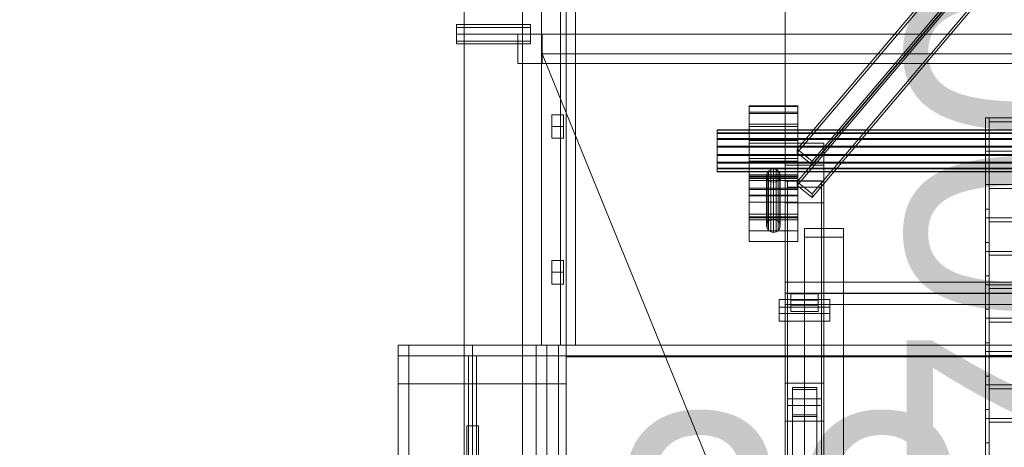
# Model space of a CAD drawing. Header units: millimetres. Extents: x -3490 to 61924, y -72580 to 6847.
# Tile 56 of 171: x -2287 to -1274, y -32805 to -32365. Entities that reach past the tile are written whole.
import ezdxf

# ---------------------------------------------------------------- set-up
doc = ezdxf.new("R2010")
doc.units = ezdxf.units.MM
for name, color, linetype, lineweight in [('COTAS_O', 1, 'Continuous', 0), ('COTAS_P', 1, 'Continuous', 0), ('frontal_C03', 7, 'Continuous', 0), ('frontal_C03-dry', 7, 'Continuous', 0), ('frontal_dosificador', 7, 'Continuous', 0), ('frontal_tolva', 7, 'Continuous', 0)]:
    doc.layers.add(name, color=color, linetype=linetype, lineweight=lineweight)
doc.dimstyles.new('R19_100', dxfattribs={"dimtxt": 250, "dimasz": 150, "dimexe": 150, "dimexo": 80, "dimgap": 100, "dimtad": 1, "dimtih": 1, "dimtoh": 1, "dimdsep": 46, "dimcen": 0.09, "dimadec": 0, "dimazin": 0, "dimtfac": 1, "dimtdec": 4, "dimtofl": 0, "dimtmove": 0, "dimatfit": 3, "dimfxl": 1, "dimtolj": 1, "dimtzin": 0, "dimarcsym": 0})

# ---------------------------------------------------------------- blocks, each defined once
blk = doc.blocks.new('DIM_R29_55')
at = {"layer": 'COTAS_P'}
for p, q in [((-3300, -33120), (-3150, -33075)), ((-60, -33120), (-210, -33075)), ((-3300, -34020), (-3300, -33120)), ((-3300, -33120), (-60, -33120)), ((-3300, -33120), (-3150, -33165)), ((-60, -33120), (-210, -33165)), ((-60, -34020), (-60, -33120))]:
    blk.add_line(p, q, dxfattribs=at)
blk.add_text('3240 P', height=250, dxfattribs=at).set_placement((-1680, -33020))
blk = doc.blocks.new('DIM_R29_56')
at = {"layer": 'COTAS_O'}
for p, q in [((-1725, -31700), (-1025, -31700)), ((-1025, -31700), (-1070, -31850)), ((-1025, -34400), (-1025, -31700)), ((-1025, -31700), (-980, -31850)), ((-1025, -34400), (-1070, -34250)), ((-1025, -34400), (-980, -34250)), ((-1725, -34400), (-1025, -34400))]:
    blk.add_line(p, q, dxfattribs=at)
blk.add_text('2700 O', height=250, rotation=90, dxfattribs=at).set_placement((-1125, -33050))

msp = doc.modelspace()

# ---------------------------------------------------------------- linework, layer by layer
at = {"layer": 'frontal_C03'}
for p, q in [((-1487.71, -32498.309), (-1297.71, -32274.184)), ((-1297.71, -32277.777), (-1487.71, -32501.902)), ((-1472.29, -32510.721), (-1282.29, -32286.596)), ((-1472.29, -32514.314), (-1282.29, -32290.189)), ((-1500, -34875.113), (-1500, -32314.944)), ((-1487.71, -32531.995), (-1297.71, -32307.87)), ((-1297.71, -32311.463), (-1487.71, -32535.588)), ((-1500, -32318.841), (-1500, -34879.011)), ((-1472.29, -32544.407), (-1282.29, -32320.282)), ((-1472.29, -32548.001), (-1282.29, -32323.876)), ((-1537, -32460.151), (-1537, -32453.648)), ((-1537, -32453.648), (-1537, -32454.201)), ((-1487, -32453.648), (-1537, -32453.648)), ((-1537, -32454.201), (-1537, -32461.726)), ((-1487, -32454.201), (-1537, -32454.201)), ((-1487, -32454.201), (-1487, -32453.648)), ((-1487, -32453.648), (-1487, -32460.151)), ((-1487, -32461.726), (-1487, -32454.201)), ((-1537, -32472.722), (-1537, -32460.151)), ((-1487, -32460.151), (-1537, -32460.151)), ((-1537, -32461.726), (-1537, -32475.078)), ((-1487, -32461.726), (-1537, -32461.726)), ((-1487, -32460.151), (-1487, -32472.722)), ((-1487, -32475.078), (-1487, -32461.726)), ((-1570, -32481.347), (-1570, -32478.303)), ((-1570, -32478.303), (-1570, -32478.562)), ((1570, -32478.303), (-1570, -32478.303)), ((-1570, -32478.562), (-1570, -32482.085)), ((1570, -32478.562), (-1570, -32478.562)), ((-1537, -32489.445), (-1537, -32472.722)), ((-1487, -32472.722), (-1537, -32472.722)), ((-1537, -32475.078), (-1537, -32492.225)), ((-1487, -32475.078), (-1537, -32475.078)), ((-1487, -32472.722), (-1487, -32489.445)), ((-1487, -32492.225), (-1487, -32475.078)), ((-1570, -32487.231), (-1570, -32481.347)), ((1570, -32481.347), (-1570, -32481.347)), ((-1570, -32482.085), (-1570, -32488.335)), ((1570, -32482.085), (-1570, -32482.085)), ((-1570, -32495.059), (-1570, -32487.231)), ((1570, -32487.231), (-1570, -32487.231)), ((-1570, -32488.335), (-1570, -32496.361)), ((1570, -32488.335), (-1570, -32488.335)), ((-1570, -32503.639), (-1570, -32495.059)), ((-1570, -32495.059), (1570, -32495.059)), ((-1570, -32496.361), (-1570, -32504.941)), ((1570, -32496.361), (-1570, -32496.361)), ((-1537, -32507.775), (-1537, -32489.445)), ((-1537, -32489.445), (-1487, -32489.445)), ((-1537, -32492.225), (-1537, -32510.555)), ((-1487, -32492.225), (-1537, -32492.225)), ((-1460, -32492.159), (-1500, -32492.159)), ((-1500, -32492.159), (-1500, -32531.137)), ((-1500, -32514.617), (-1500, -32492.159)), ((-1472.29, -32510.721), (-1487.71, -32498.309)), ((-1487.71, -32498.309), (-1487.71, -32501.902)), ((-1487, -32489.445), (-1487, -32507.775)), ((-1487, -32510.555), (-1487, -32492.225)), ((-1460, -32531.137), (-1460, -32492.159)), ((-1460, -32492.159), (-1460, -32514.617)), ((-1570, -32511.665), (-1570, -32503.639)), ((1570, -32503.639), (-1570, -32503.639)), ((-1570, -32504.941), (-1570, -32512.769)), ((1570, -32504.941), (-1570, -32504.941)), ((-1537, -32524.922), (-1537, -32507.775)), ((-1487, -32507.775), (-1537, -32507.775)), ((-1487.71, -32501.902), (-1472.29, -32514.314)), ((-1487, -32507.775), (-1487, -32524.922)), ((-1570, -32517.915), (-1570, -32511.665)), ((1570, -32511.665), (-1570, -32511.665)), ((-1570, -32512.769), (-1570, -32518.653)), ((1570, -32512.769), (-1570, -32512.769)), ((-1570, -32521.438), (-1570, -32517.915)), ((1570, -32517.915), (-1570, -32517.915)), ((-1570, -32518.653), (-1570, -32521.697)), ((1570, -32518.653), (-1570, -32518.653)), ((-1537, -32510.555), (-1537, -32527.278)), ((-1487, -32510.555), (-1537, -32510.555)), ((-1537, -32567.792), (-1537, -32511.648)), ((-1537, -32511.648), (-1487, -32511.648)), ((-1537, -32526.265), (-1537, -32511.648)), ((-1514.679, -32519.202), (-1516.95, -32520.68)), ((-1512, -32518.682), (-1514.679, -32519.202)), ((-1514.679, -32570.854), (-1514.679, -32519.202)), ((-1509.321, -32519.202), (-1512, -32518.682)), ((-1512, -32570.335), (-1512, -32518.682)), ((-1507.05, -32520.68), (-1509.321, -32519.202)), ((-1509.321, -32570.854), (-1509.321, -32519.202)), ((-1460, -32514.617), (-1500, -32514.617)), ((-1500, -32514.617), (-1500, -32553.595)), ((-1500, -32739.193), (-1500, -32514.617)), ((-1487, -32527.278), (-1487, -32510.555)), ((-1487, -32511.648), (-1487, -32567.792)), ((-1487, -32511.648), (-1487, -32526.265)), ((-1472.29, -32514.314), (-1472.29, -32510.721)), ((-1460, -32553.595), (-1460, -32514.617)), ((-1460, -32514.617), (-1460, -32739.193)), ((-1570, -32521.697), (-1570, -32521.438)), ((1570, -32521.438), (-1570, -32521.438)), ((1570, -32521.697), (-1570, -32521.697)), ((-1537, -32565.037), (-1537, -32524.613)), ((-1537, -32524.613), (-1487, -32524.613)), ((-1537, -32530.46), (-1537, -32524.613)), ((-1537, -32538.274), (-1537, -32524.922)), ((-1487, -32524.922), (-1537, -32524.922)), ((-1487, -32526.265), (-1537, -32526.265)), ((-1537, -32526.265), (-1537, -32582.409)), ((-1537, -32527.278), (-1537, -32539.849)), ((-1487, -32527.278), (-1537, -32527.278)), ((-1537, -32568.935), (-1537, -32528.511)), ((-1537, -32528.511), (-1487, -32528.511)), ((-1537, -32552.872), (-1537, -32528.511)), ((-1518.467, -32522.893), (-1519, -32525.504)), ((-1519, -32525.504), (-1518.467, -32528.114)), ((-1519, -32577.156), (-1519, -32525.504)), ((-1516.95, -32520.68), (-1518.467, -32522.893)), ((-1518.467, -32574.546), (-1518.467, -32522.893)), ((-1518.467, -32528.114), (-1516.95, -32530.327)), ((-1518.467, -32579.767), (-1518.467, -32528.114)), ((-1516.95, -32572.333), (-1516.95, -32520.68)), ((-1505.533, -32522.893), (-1507.05, -32520.68)), ((-1507.05, -32572.333), (-1507.05, -32520.68)), ((-1507.05, -32530.327), (-1505.533, -32528.114)), ((-1505, -32525.504), (-1505.533, -32522.893)), ((-1505.533, -32574.546), (-1505.533, -32522.893)), ((-1505.533, -32528.114), (-1505, -32525.504)), ((-1505.533, -32579.767), (-1505.533, -32528.114)), ((-1505, -32525.504), (-1505, -32577.156)), ((-1487, -32524.613), (-1487, -32565.037)), ((-1487, -32524.613), (-1487, -32530.46)), ((-1487, -32524.922), (-1487, -32538.274)), ((-1487, -32582.409), (-1487, -32526.265)), ((-1487, -32539.849), (-1487, -32527.278)), ((-1487, -32528.511), (-1487, -32568.935)), ((-1487, -32528.511), (-1487, -32552.872)), ((-1487, -32530.46), (-1537, -32530.46)), ((-1537, -32530.46), (-1537, -32570.884)), ((-1537, -32545.799), (-1537, -32538.274)), ((-1487, -32538.274), (-1537, -32538.274)), ((-1516.95, -32530.327), (-1514.679, -32531.806)), ((-1516.95, -32581.98), (-1516.95, -32530.327)), ((-1514.679, -32531.806), (-1512, -32532.325)), ((-1514.679, -32583.458), (-1514.679, -32531.806)), ((-1512, -32532.325), (-1509.321, -32531.806)), ((-1512, -32583.977), (-1512, -32532.325)), ((-1509.321, -32531.806), (-1507.05, -32530.327)), ((-1509.321, -32583.458), (-1509.321, -32531.806)), ((-1507.05, -32581.98), (-1507.05, -32530.327)), ((-1500, -32531.137), (-1460, -32531.137)), ((-1500, -32553.595), (-1500, -32531.137)), ((-1497.5, -32537.475), (-1497.5, -32530.737)), ((-1497.5, -32530.737), (-1462.5, -32530.737)), ((-1497.5, -32856.206), (-1497.5, -32530.737)), ((-1462.5, -32537.475), (-1497.5, -32537.475)), ((-1497.5, -32862.943), (-1497.5, -32537.475)), ((-1472.29, -32544.407), (-1487.71, -32531.995)), ((-1487.71, -32531.995), (-1487.71, -32535.588)), ((-1487.71, -32535.588), (-1472.29, -32548.001)), ((-1487, -32570.884), (-1487, -32530.46)), ((-1487, -32538.274), (-1487, -32545.799)), ((-1462.5, -32530.737), (-1462.5, -32537.475)), ((-1462.5, -32530.737), (-1462.5, -32856.206)), ((-1462.5, -32862.943), (-1462.5, -32537.475)), ((-1460, -32553.595), (-1460, -32531.137)), ((-1537, -32539.849), (-1537, -32546.352)), ((-1487, -32539.849), (-1537, -32539.849)), ((-1537, -32546.352), (-1537, -32545.799)), ((-1487, -32545.799), (-1537, -32545.799)), ((-1487, -32546.352), (-1537, -32546.352)), ((-1487, -32546.352), (-1487, -32539.849)), ((-1487, -32545.799), (-1487, -32546.352)), ((-1472.29, -32548.001), (-1472.29, -32544.407)), ((-1487, -32552.872), (-1537, -32552.872)), ((-1537, -32552.872), (-1537, -32593.296)), ((-1500, -32553.595), (-1460, -32553.595)), ((-1500, -32778.171), (-1500, -32553.595)), ((-1487, -32593.296), (-1487, -32552.872)), ((-1460, -32778.171), (-1460, -32553.595)), ((-1487, -32565.037), (-1537, -32565.037)), ((-1537, -32565.037), (-1537, -32570.884)), ((-1487, -32567.792), (-1537, -32567.792)), ((-1537, -32567.792), (-1537, -32582.409)), ((-1487, -32568.935), (-1537, -32568.935)), ((-1537, -32568.935), (-1537, -32593.296)), ((-1487, -32570.884), (-1487, -32565.037)), ((-1487, -32582.409), (-1487, -32567.792)), ((-1487, -32593.296), (-1487, -32568.935)), ((-1537, -32570.884), (-1487, -32570.884)), ((-1519, -32577.156), (-1518.467, -32574.546)), ((-1518.467, -32579.767), (-1519, -32577.156)), ((-1518.467, -32574.546), (-1516.95, -32572.333)), ((-1516.95, -32581.98), (-1518.467, -32579.767)), ((-1516.95, -32572.333), (-1514.679, -32570.854)), ((-1514.679, -32570.854), (-1512, -32570.335)), ((-1512, -32570.335), (-1509.321, -32570.854)), ((-1509.321, -32570.854), (-1507.05, -32572.333)), ((-1507.05, -32572.333), (-1505.533, -32574.546)), ((-1505.533, -32579.767), (-1507.05, -32581.98)), ((-1505.533, -32574.546), (-1505, -32577.156)), ((-1505, -32577.156), (-1505.533, -32579.767)), ((-1480, -32588.927), (-1480, -32579.944)), ((-1480, -32579.944), (-1440, -32579.944)), ((-1480, -32926.85), (-1480, -32579.944)), ((-1440, -32579.944), (-1440, -32588.927)), ((-1440, -32579.944), (-1440, -32926.85)), ((-1537, -32582.409), (-1487, -32582.409)), ((-1514.679, -32583.458), (-1516.95, -32581.98)), ((-1512, -32583.977), (-1514.679, -32583.458)), ((-1509.321, -32583.458), (-1512, -32583.977)), ((-1507.05, -32581.98), (-1509.321, -32583.458)), ((-1440, -32588.927), (-1480, -32588.927)), ((-1480, -32588.927), (-1480, -32935.833)), ((-1440, -32935.833), (-1440, -32588.927)), ((-1537, -32593.296), (-1487, -32593.296)), ((-1500, -32646.426), (-1500, -32635.017)), ((-1500, -32635.017), (1500, -32635.017)), ((-1500, -32646.711), (-1500, -32635.017)), ((1500, -32646.426), (-1500, -32646.426)), ((-1500, -32646.426), (-1500, -32658.119)), ((1500, -32646.711), (-1500, -32646.711)), ((-1500, -32646.711), (-1500, -32658.119)), ((-1494, -32653.835), (-1494, -32647.097)), ((-1494, -32647.097), (-1466, -32647.097)), ((-1494, -32658.791), (-1494, -32647.097)), ((-1466, -32647.097), (-1466, -32653.835)), ((-1466, -32647.097), (-1466, -32658.791)), ((-1506, -32667.397), (-1506, -32653.024)), ((-1506, -32653.024), (-1454, -32653.024)), ((-1506, -32660.82), (-1506, -32653.024)), ((-1454, -32660.82), (-1506, -32660.82)), ((-1506, -32660.82), (-1506, -32675.193)), ((-1500, -32658.119), (1500, -32658.119)), ((-1466, -32653.835), (-1494, -32653.835)), ((-1494, -32653.835), (-1494, -32665.528)), ((-1466, -32658.791), (-1494, -32658.791)), ((-1494, -32658.791), (-1494, -32665.528)), ((-1466, -32665.528), (-1466, -32653.835)), ((-1466, -32665.528), (-1466, -32658.791)), ((-1454, -32653.024), (-1454, -32667.397)), ((-1454, -32653.024), (-1454, -32660.82)), ((-1454, -32675.193), (-1454, -32660.82)), ((-1454, -32667.397), (-1506, -32667.397)), ((-1506, -32667.397), (-1506, -32675.193)), ((-1494, -32665.528), (-1466, -32665.528)), ((-1454, -32675.193), (-1454, -32667.397)), ((-1506, -32675.193), (-1454, -32675.193)), ((-1460, -32739.193), (-1500, -32739.193)), ((-1500, -32739.193), (-1500, -32778.171)), ((-1500, -33008.685), (-1500, -32739.193)), ((-1460, -32778.171), (-1460, -32739.193)), ((-1460, -32739.193), (-1460, -33008.685)), ((-1492.5, -32773.613), (-1492.5, -32743.751)), ((-1492.5, -32743.751), (-1467.5, -32743.751)), ((-1492.5, -32743.751), (-1492.5, -32844.643)), ((-1467.5, -32745.504), (-1492.5, -32745.504)), ((-1492.5, -32745.504), (-1492.5, -32771.861)), ((-1492.5, -33340.464), (-1492.5, -32745.504)), ((-1467.5, -32743.751), (-1467.5, -32773.613)), ((-1467.5, -32844.643), (-1467.5, -32743.751)), ((-1467.5, -32771.861), (-1467.5, -32745.504)), ((-1467.5, -32745.504), (-1467.5, -33340.464)), ((-1497.5, -32762.051), (-1497.5, -32755.314)), ((-1497.5, -32755.314), (-1462.5, -32755.314)), ((-1497.5, -33080.782), (-1497.5, -32755.314)), ((-1462.5, -32762.051), (-1497.5, -32762.051)), ((-1497.5, -33087.519), (-1497.5, -32762.051)), ((-1462.5, -32755.314), (-1462.5, -32762.051)), ((-1462.5, -32755.314), (-1462.5, -33080.782)), ((-1462.5, -33087.519), (-1462.5, -32762.051)), ((-1492.5, -32771.861), (-1467.5, -32771.861)), ((-1492.5, -33366.821), (-1492.5, -32771.861)), ((-1467.5, -33366.821), (-1467.5, -32771.861)), ((-1500, -32778.171), (-1460, -32778.171)), ((-1500, -33047.663), (-1500, -32778.171)), ((-1467.5, -32773.613), (-1492.5, -32773.613)), ((-1492.5, -32773.613), (-1492.5, -32874.506)), ((-1467.5, -32773.613), (-1467.5, -32874.506)), ((-1460, -33047.663), (-1460, -32778.171))]:
    msp.add_line(p, q, dxfattribs=at)
at = {"layer": 'frontal_C03-dry'}
for p, q in [((-1294, -32466), (-1294, -32500.375)), ((-1294, -32560), (-1294, -32466)), ((-1294, -32466), (-1290, -32466)), ((-1290, -32500.375), (-1290, -32466)), ((-1290, -32466), (1290, -32466)), ((-1290, -32470), (-1290, -32466)), ((-1290, -32466), (-1290, -32560)), ((-1290, -32470), (-1290, -32504.375)), ((1290, -32470), (-1290, -32470)), ((-1294, -32500.375), (-1294, -32594.375)), ((-1294, -32500.375), (-1290, -32500.375)), ((-1294, -32500.375), (-1294, -32534.75)), ((1290, -32500.375), (-1290, -32500.375)), ((-1290, -32500.375), (-1290, -32504.375)), ((-1290, -32594.375), (-1290, -32500.375)), ((-1290, -32534.75), (-1290, -32500.375)), ((-1290, -32504.375), (1290, -32504.375)), ((-1290, -32504.375), (-1290, -32538.75)), ((-1294, -32534.75), (-1294, -32628.75)), ((-1294, -32534.75), (-1290, -32534.75)), ((-1294, -32534.75), (-1294, -32569.125)), ((1290, -32534.75), (-1290, -32534.75)), ((-1290, -32534.75), (-1290, -32538.75)), ((-1290, -32628.75), (-1290, -32534.75)), ((-1290, -32569.125), (-1290, -32534.75)), ((-1290, -32538.75), (1290, -32538.75)), ((-1290, -32538.75), (-1290, -32573.125)), ((-1294, -32594.375), (-1294, -32560)), ((-1290, -32560), (-1294, -32560)), ((-1294, -32569.125), (-1294, -32663.125)), ((-1294, -32569.125), (-1290, -32569.125)), ((-1294, -32569.125), (-1294, -32603.5)), ((-1290, -32560), (-1290, -32594.375)), ((1290, -32569.125), (-1290, -32569.125)), ((-1290, -32569.125), (-1290, -32573.125)), ((-1290, -32663.125), (-1290, -32569.125)), ((-1290, -32603.5), (-1290, -32569.125)), ((-1290, -32573.125), (1290, -32573.125)), ((-1290, -32573.125), (-1290, -32607.5)), ((-1294, -32594.375), (-1290, -32594.375)), ((-1294, -32628.75), (-1294, -32594.375)), ((-1290, -32594.375), (-1290, -32628.75)), ((-1294, -32603.5), (-1294, -32697.5)), ((-1294, -32603.5), (-1290, -32603.5)), ((-1294, -32603.5), (-1294, -32637.875)), ((1290, -32603.5), (-1290, -32603.5)), ((-1290, -32603.5), (-1290, -32607.5)), ((-1290, -32697.5), (-1290, -32603.5)), ((-1290, -32637.875), (-1290, -32603.5)), ((-1290, -32607.5), (1290, -32607.5)), ((-1290, -32607.5), (-1290, -32641.875)), ((-1294, -32628.75), (-1290, -32628.75)), ((-1294, -32663.125), (-1294, -32628.75)), ((-1290, -32628.75), (-1290, -32663.125)), ((-1294, -32637.875), (-1294, -32731.875)), ((-1294, -32637.875), (-1290, -32637.875)), ((-1294, -32637.875), (-1294, -32672.25)), ((1290, -32637.875), (-1290, -32637.875)), ((-1290, -32637.875), (-1290, -32641.875)), ((-1290, -32731.875), (-1290, -32637.875)), ((-1290, -32672.25), (-1290, -32637.875)), ((-1290, -32641.875), (1290, -32641.875)), ((-1290, -32641.875), (-1290, -32676.25)), ((-1294, -32663.125), (-1290, -32663.125)), ((-1294, -32697.5), (-1294, -32663.125)), ((-1290, -32663.125), (-1290, -32697.5)), ((-1294, -32672.25), (-1294, -32766.25)), ((-1294, -32672.25), (-1290, -32672.25)), ((-1294, -32672.25), (-1294, -32706.625)), ((1290, -32672.25), (-1290, -32672.25)), ((-1290, -32672.25), (-1290, -32676.25)), ((-1290, -32766.25), (-1290, -32672.25)), ((-1290, -32706.625), (-1290, -32672.25)), ((-1290, -32676.25), (1290, -32676.25)), ((-1290, -32676.25), (-1290, -32710.625)), ((-1294, -32697.5), (-1290, -32697.5)), ((-1294, -32731.875), (-1294, -32697.5)), ((-1290, -32697.5), (-1290, -32731.875)), ((-1294, -32706.625), (-1294, -32800.625)), ((-1294, -32706.625), (-1290, -32706.625)), ((-1294, -32706.625), (-1294, -32741)), ((1290, -32706.625), (-1290, -32706.625)), ((-1290, -32706.625), (-1290, -32710.625)), ((-1290, -32800.625), (-1290, -32706.625)), ((-1290, -32741), (-1290, -32706.625)), ((-1290, -32710.625), (1290, -32710.625)), ((-1290, -32710.625), (-1290, -32745)), ((-1294, -32731.875), (-1290, -32731.875)), ((-1294, -32766.25), (-1294, -32731.875)), ((-1290, -32731.875), (-1290, -32766.25)), ((-1294, -32741), (-1294, -32835)), ((-1294, -32741), (-1290, -32741)), ((-1294, -32741), (-1294, -32775.375)), ((1290, -32741), (-1290, -32741)), ((-1290, -32741), (-1290, -32745)), ((-1290, -32835), (-1290, -32741)), ((-1290, -32775.375), (-1290, -32741)), ((-1290, -32745), (1290, -32745)), ((-1290, -32745), (-1290, -32779.375)), ((-1294, -32766.25), (-1290, -32766.25)), ((-1294, -32800.625), (-1294, -32766.25)), ((-1290, -32766.25), (-1290, -32800.625)), ((-1294, -32775.375), (-1294, -32869.375)), ((-1294, -32775.375), (-1290, -32775.375)), ((-1294, -32775.375), (-1294, -32809.75)), ((1290, -32775.375), (-1290, -32775.375)), ((-1290, -32775.375), (-1290, -32779.375)), ((-1290, -32869.375), (-1290, -32775.375)), ((-1290, -32809.75), (-1290, -32775.375)), ((-1290, -32779.375), (1290, -32779.375)), ((-1290, -32779.375), (-1290, -32813.75)), ((-1294, -32800.625), (-1290, -32800.625)), ((-1294, -32835), (-1294, -32800.625)), ((-1290, -32800.625), (-1290, -32835))]:
    msp.add_line(p, q, dxfattribs=at)
at = {"layer": 'frontal_dosificador'}
for p, q in [((-1830, -34880), (-1830, -32340)), ((-1770, -34880), (-1770, -32340)), ((-1838, -32372.929), (-1838, -32370)), ((-1762, -32370), (-1838, -32370)), ((-1838, -32380), (-1838, -32372.929)), ((-1762, -32372.929), (-1838, -32372.929)), ((-1762, -32372.929), (-1762, -32370)), ((-1762, -32380), (-1762, -32372.929)), ((-1838, -32380), (-1838, -32387.071)), ((-1838, -32380), (-1762, -32380)), ((-1838, -32387.071), (-1838, -32390)), ((-1762, -32387.071), (-1838, -32387.071)), ((-1750, -32380), (-1775, -32380)), ((-1775, -32410), (-1775, -32380)), ((-1762, -32387.071), (-1762, -32380)), ((-1762, -32387.071), (-1762, -32390)), ((-1750, -32410), (-1750, -32380)), ((-250, -32380), (-1750, -32380)), ((-1762, -32390), (-1838, -32390)), ((-1180, -33800), (-1750, -32400)), ((-1750, -32400), (-250, -32400)), ((-1750, -32410), (-1775, -32410)), ((-250, -32410), (-1750, -32410))]:
    msp.add_line(p, q, dxfattribs=at)
at = {"layer": 'frontal_tolva'}
for p, q in [((-1731, -32700), (-1731, -31700)), ((-1725, -32700), (-1725, -31700)), ((-1750.5, -32700), (-1750.5, -31730)), ((-1715.5, -32700), (-1715.5, -31730)), ((-1740, -32475), (-1740, -32462.876)), ((-1728, -32462.876), (-1740, -32462.876)), ((-1728, -32475), (-1728, -32462.876)), ((-1740, -32475), (-1740, -32487.124)), ((-1740, -32475), (-1728, -32475)), ((-1728, -32487.124), (-1728, -32475)), ((-1728, -32487.124), (-1740, -32487.124)), ((-1740, -32625), (-1740, -32612.876)), ((-1728, -32612.876), (-1740, -32612.876)), ((-1728, -32625), (-1728, -32612.876)), ((-1740, -32625), (-1740, -32637.124)), ((-1740, -32625), (-1728, -32625)), ((-1728, -32637.124), (-1728, -32625)), ((-1728, -32637.124), (-1740, -32637.124)), ((-1898, -35980), (-1898, -32700)), ((-1898, -32700), (-1887, -32700)), ((-1898, -32700), (-1745, -32700)), ((-1898, -32711), (-1898, -32700)), ((-1725, -32700), (-1898, -32700)), ((-1898, -32740), (-1898, -32700)), ((-1887, -35980), (-1887, -32700)), ((-1887, -32700), (-1756, -32700)), ((-1821.5, -32700), (1821.5, -32700)), ((-1821.5, -32700), (-1821.5, -32711)), ((-1756, -35980), (-1756, -32700)), ((-1756, -32700), (-1745, -32700)), ((-1715.5, -32700), (-1750.5, -32700)), ((-1745, -35980), (-1745, -32700)), ((-1745, -32711), (-1745, -32700)), ((-1733, -33600), (-1733, -32700)), ((-1725, -32700), (-1733, -32700)), ((-1725, -32700), (-1731, -32700)), ((-1725, -32700), (1725, -32700)), ((-1725, -33600), (-1725, -32700)), ((-1725, -32700), (-1725, -32740)), ((-1725, -32712), (-1725, -32700)), ((-1898, -32711), (-1745, -32711)), ((-1825.5, -32711), (-1817.5, -32711)), ((-1825.5, -32842), (-1825.5, -32711)), ((-1821.5, -32711), (1821.5, -32711)), ((-1821.5, -32711), (-1821.5, -32842)), ((-1817.5, -32842), (-1817.5, -32711)), ((-1725, -32712), (1725, -32712)), ((-1725, -32740), (-1898, -32740)), ((-1827.5, -32783), (-1815.5, -32783)), ((-1827.5, -32923), (-1827.5, -32783)), ((-1815.5, -32923), (-1815.5, -32783))]:
    msp.add_line(p, q, dxfattribs=at)

# ---------------------------------------------------------------- dimensions: what is measured, and where the dimension line sits
at = {"layer": 'COTAS_O'}
dim = msp.add_aligned_dim(p1=(-1725, -34400), p2=(-1725, -31700), distance=-700, text='<> O', dimstyle='R19_100', dxfattribs=at)
dim.commit()
dim.dimension.update_dxf_attribs({"geometry": 'DIM_R29_56', "text_midpoint": (-1025, -33050)})
at = {"layer": 'COTAS_P'}
dim = msp.add_aligned_dim(p1=(-3300, -34020), p2=(-60, -34020), distance=900, text='<> P', dimstyle='R19_100', dxfattribs=at)
dim.commit()
dim.dimension.update_dxf_attribs({"geometry": 'DIM_R29_55', "text_midpoint": (-1680, -33120)})

doc.saveas('drawing.dxf')
